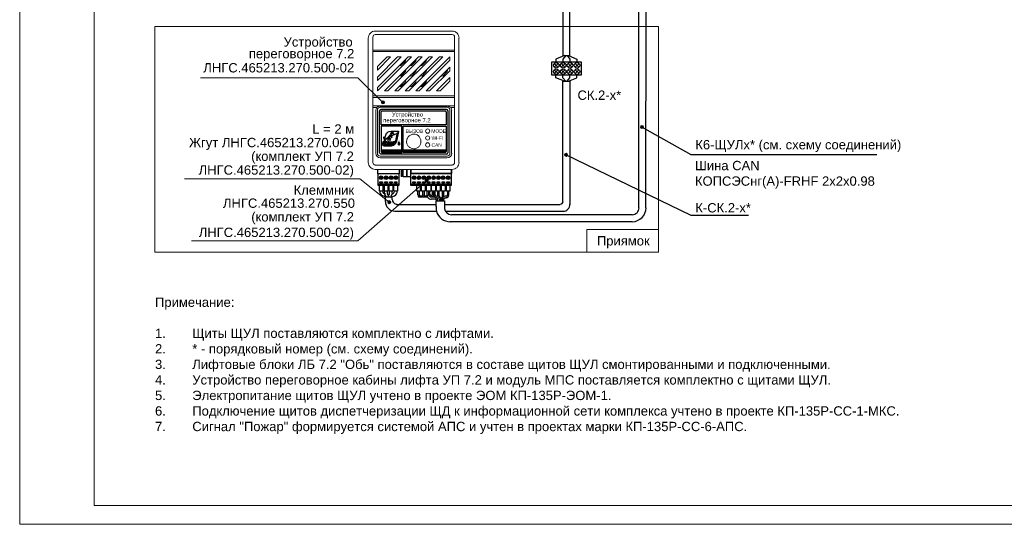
# Model space of a CAD drawing. Header units: millimetres. Extents: x -157 to 722, y -676 to 466.
# Tile 10 of 14: x 0 to 264, y 0 to 135. Entities that reach past the tile are written whole.
import ezdxf

# ---------------------------------------------------------------- set-up
doc = ezdxf.new("R2010")
doc.units = ezdxf.units.MM
doc.layers.get('0').update_dxf_attribs({"lineweight": 15})
doc.layers.add('EI_HATCH_GALV', color=7, linetype='Continuous', lineweight=15)
doc.styles.add('CP.Text', font='arial.ttf')

msp = doc.modelspace()

# ---------------------------------------------------------------- hatches: boundary and pattern name
at = {"layer": 'EI_HATCH_GALV'}
h = msp.add_hatch(color=256, dxfattribs=at)
h.dxf.hatch_style = 1
h.paths.add_polyline_path([(97.08, 113.18, 1), (97.91, 113.18, 1)])
h = msp.add_hatch(color=256, dxfattribs=at)
h.dxf.hatch_style = 1
h.paths.add_polyline_path([(166.58, 106.57, 1), (167.41, 106.57, 1)])
h = msp.add_hatch(color=256, dxfattribs=at)
h.dxf.hatch_style = 1
h.paths.add_polyline_path([(146.2, 99.12, 1), (147.03, 99.12, 1)])
h = msp.add_hatch(color=256, dxfattribs=at)
h.dxf.hatch_style = 1
h.paths.add_polyline_path([(108.8, 92.19, 1), (109.63, 92.19, 1)])
h = msp.add_hatch(color=256, dxfattribs=at)
h.dxf.hatch_style = 1
h.paths.add_polyline_path([(98.79, 86.42, 1), (99.62, 86.42, 1)])

# ---------------------------------------------------------------- linework, layer by layer
for p, q in [((48.5, 119.75), (90.79, 119.75)), ((90.79, 119.75), (97.5, 113.18)), ((44.25, 92.68), (91.28, 92.68)), ((91.28, 92.68), (99.2, 86.42)), ((90.78, 76.06), (109.21, 92.19)), ((46.08, 76.06), (90.78, 76.06))]:
    msp.add_line(p, q)
for points in [[(594, 420), (0, 420), (0, 0), (594, 0)], [(20, 415), (589, 415), (589, 5), (20, 5)], [(36.26, 133.58), (171.42, 133.58), (171.42, 73.02), (36.26, 73.02)], [(171.42, 73.02), (152.19, 73.02), (152.19, 79.04), (171.42, 79.04)]]:
    msp.add_lwpolyline(points, close=True)
at = {"color": 4, "lineweight": 25, "true_color": 0x00ffff}
for points in [[(145.79, 279.95), (145.79, 125.73), (147.69, 125.73), (147.69, 279.95)], [(146.17, 125.73), (143.92, 124.8), (143.92, 124.04)], [(146.55, 125.73), (145.79, 124.8), (145.79, 124.04)], [(146.93, 125.73), (147.69, 124.8), (147.69, 124.04)], [(147.31, 125.73), (149.55, 124.8), (149.55, 124.04)]]:
    msp.add_lwpolyline(points, dxfattribs=at)
at = {"color": 4, "lineweight": 25}
for points in [[(166.19, 84.9), (166.19, 142.47)], [(168.05, 84.9), (168.1, 142.34)], [(146.17, 118.83), (143.92, 119.76), (143.92, 120.48)], [(146.55, 118.83), (145.79, 119.76), (145.79, 120.48)], [(146.93, 118.83), (147.69, 119.76), (147.69, 120.48)], [(147.31, 118.83), (149.55, 119.76), (149.55, 120.48)], [(145.79, 86.59), (145.79, 118.83), (147.69, 118.83), (147.69, 85.83)], [(98.34, 87.78), (97.45, 88.12)], [(97.95, 88.62), (97.7, 88.71)], [(97.95, 88.79), (97.95, 89.39)], [(98.25, 88.03), (98.04, 88.5)], [(99.94, 87.14), (99.94, 87.78), (98.08, 87.78), (98.08, 86.59)], [(98.67, 88.71), (98.67, 89.39)], [(99.01, 88.16), (99.22, 88.54)], [(99.27, 88.71), (99.27, 89.39)], [(99.65, 87.78), (100.58, 88.12)], [(99.69, 88.03), (99.94, 88.5)], [(99.99, 88.79), (99.99, 89.39)], [(99.99, 88.62), (100.24, 88.71)], [(101.26, 85.83), (111.75, 85.83)], [(111.75, 85.28), (111.75, 86.76), (114, 86.76), (114, 84.69)], [(111.88, 86.76), (111.88, 86.85)], [(114, 85.83), (145.07, 85.83)], [(100.71, 83.97), (111.84, 83.97)], [(114.25, 83.97), (145.79, 83.97)], [(164.33, 83.04), (115.86, 82.99)], [(164.37, 81.13), (115.48, 81.13)]]:
    msp.add_lwpolyline(points, dxfattribs=at)
at = {"lineweight": 18}
for points in [[(116.03, 132.27), (95.41, 132.27)], [(93.55, 130.4), (93.55, 126.85), (93.55, 114.91), (93.55, 112.75), (93.55, 111.78), (93.55, 97.05)], [(116.71, 130.7), (116.71, 127.19), (116.71, 126.85), (116.71, 114.91), (116.71, 114.45), (94.74, 114.45), (94.74, 114.91), (94.74, 126.85), (94.74, 130.7)], [(95.41, 131.38), (116.03, 131.38)], [(117.89, 97.05), (117.89, 111.78), (117.89, 112.75), (117.89, 114.91), (117.89, 126.85), (117.89, 130.4)], [(116.71, 127.19), (94.74, 127.19)], [(94.74, 126.85), (116.71, 126.85)], [(102.31, 123.08), (103.5, 124.27)], [(106.29, 124.27), (105.11, 123.08)], [(107.9, 123.08), (109.13, 124.27)], [(103.5, 121.43), (102.31, 120.24)], [(105.11, 120.24), (106.29, 121.43)], [(107.9, 120.24), (109.13, 121.43)], [(114.72, 121.43), (113.53, 120.24)], [(102.31, 117.45), (103.5, 118.64)], [(105.11, 117.45), (106.29, 118.64)], [(109.13, 118.64), (107.9, 117.45)], [(116.71, 114.91), (94.74, 114.91)], [(94.74, 97.05), (94.74, 111.78), (94.74, 112.24), (94.74, 114.45)], [(116.71, 114.45), (116.71, 111.78), (116.71, 97.05)], [(116.71, 112.24), (94.74, 112.24)], [(94.74, 111.78), (95.71, 111.78), (95.75, 111.82), (96.05, 111.99), (96.35, 112.12), (96.43, 112.12), (96.73, 112.16), (114.72, 112.16), (115.01, 112.12), (115.1, 112.12), (115.39, 111.99), (115.69, 111.82), (115.73, 111.78), (116.71, 111.78)], [(95.54, 111.1), (95.54, 99.5)], [(96.01, 99.5), (96.01, 111.1)], [(115.48, 111.1), (115.48, 99.5)], [(115.9, 99.5), (115.9, 111.1)], [(114.72, 98.74), (96.73, 98.74)], [(96.73, 98.27), (114.72, 98.27)], [(116.03, 96.37), (95.41, 96.37)], [(95.41, 95.18), (116.03, 95.18)]]:
    msp.add_lwpolyline(points, dxfattribs=at)
for points in [[(96.01, 119.06), (96.01, 119.99), (101.43, 125.41), (102.36, 125.41)], [(104.22, 125.41), (105.15, 125.41), (96.01, 116.27), (96.01, 117.2)], [(99.56, 125.41), (96.01, 121.85), (96.01, 122.78), (98.59, 125.41)], [(107.01, 125.41), (107.99, 125.41), (98.8, 116.27), (97.87, 116.27)], [(100.66, 116.27), (109.85, 125.41), (110.78, 125.41), (101.59, 116.27)], [(104.43, 116.27), (103.46, 116.27), (112.64, 125.41), (113.57, 125.41)], [(115.48, 125.41), (115.48, 124.48), (107.22, 116.27), (106.29, 116.27)], [(115.48, 122.61), (115.48, 121.68), (110.02, 116.27), (109.09, 116.27)], [(115.48, 119.82), (115.48, 118.89), (112.85, 116.27), (111.88, 116.27)]]:
    msp.add_lwpolyline(points, close=True, dxfattribs=at)
at = {"lineweight": 25}
for points in [[(150.66, 120.48), (142.82, 120.48), (142.82, 124.04), (150.66, 124.04)], [(99.27, 103.1), (99.44, 102.97), (99.52, 103.19), (99.48, 103.44), (99.35, 103.61), (99.1, 103.65), (98.89, 103.57), (98.76, 103.4), (98.72, 103.14), (98.84, 102.97), (98.97, 103.1), (98.93, 103.19), (98.93, 103.31), (99.01, 103.44), (99.14, 103.48), (99.27, 103.44), (99.35, 103.31), (99.35, 103.19)], [(99.14, 103.9), (99.27, 103.69), (99.39, 103.82), (99.31, 103.95), (99.35, 104.07), (99.44, 104.16), (99.56, 104.2), (99.69, 104.16), (99.77, 104.07), (99.77, 103.95), (99.69, 103.82), (99.82, 103.69), (99.86, 103.74), (99.94, 103.95), (99.9, 104.16), (99.73, 104.33), (99.52, 104.41), (99.31, 104.33), (99.18, 104.12)], [(100.24, 104.46), (100.28, 104.46), (100.37, 104.67), (100.32, 104.92), (100.16, 105.09), (99.94, 105.13), (99.73, 105.05), (99.61, 104.88), (99.56, 104.62), (99.69, 104.46), (99.82, 104.58), (99.73, 104.71), (99.77, 104.84), (99.86, 104.92), (99.99, 104.96), (100.11, 104.92), (100.2, 104.67), (100.11, 104.58)], [(97.78, 102.63), (97.49, 102.63), (97.32, 101.83), (97.7, 101.83), (97.66, 101.66), (97.62, 101.53), (97.74, 101.53), (99.77, 101.53), (99.82, 101.53), (100.41, 101.7), (99.82, 101.7), (99.77, 101.7), (97.83, 101.7), (97.87, 101.83), (98, 101.83), (98.04, 102.08), (97.66, 102.08)], [(99.14, 102.63), (98.76, 102.63), (98.5, 102.34), (98.55, 102.63), (98.25, 102.63), (98.08, 101.83), (98.42, 101.83), (98.46, 102.17), (98.63, 101.83), (98.97, 101.83), (98.76, 102.25)], [(99.05, 101.83), (99.22, 102.63), (99.65, 102.63), (99.77, 102.63), (99.9, 102.59), (99.99, 102.47), (99.99, 102.34), (99.94, 102.13), (99.86, 102), (99.69, 101.87), (99.52, 101.83)], [(99.48, 102.47), (99.56, 102.47), (99.65, 102.42), (99.65, 102.34), (99.61, 102.13), (99.56, 102.08), (99.48, 102.04), (99.39, 102.04)], [(101.89, 101.92), (101.93, 101.79), (102.06, 101.79), (101.98, 101.92), (101.85, 102.08), (101.93, 102.08), (102.02, 102.17), (102.02, 102.25), (101.93, 102.34), (101.76, 102.38), (101.55, 102.38), (101.55, 101.79), (101.64, 101.79), (101.64, 102.04), (101.72, 102.04), (101.81, 102)], [(101.76, 102.13), (101.64, 102.13), (101.64, 102.3), (101.76, 102.3), (101.85, 102.3), (101.89, 102.21), (101.85, 102.17)], [(104.94, 95.18), (104.94, 94.08), (115.86, 94.08), (115.86, 95.18), (115.86, 94.08), (104.94, 94.08)], [(101.76, 94.08), (101.76, 90.87), (96.18, 90.87), (96.18, 94.08)], [(115.82, 94.08), (115.82, 90.87), (104.98, 90.87), (104.98, 94.08)], [(96.68, 91.88), (97.36, 91.88), (97.36, 91.63), (96.68, 91.63)], [(98, 91.88), (98.67, 91.88), (98.67, 91.63), (98, 91.63)], [(99.31, 91.88), (99.94, 91.88), (99.94, 91.63), (99.31, 91.63)], [(100.62, 91.88), (101.26, 91.88), (101.26, 91.63), (100.62, 91.63)], [(105.49, 91.88), (106.17, 91.88), (106.17, 91.63), (105.49, 91.63)], [(106.8, 91.88), (107.48, 91.88), (107.48, 91.63), (106.8, 91.63)], [(108.11, 91.88), (108.79, 91.88), (108.79, 91.63), (108.11, 91.63)], [(109.43, 91.88), (110.1, 91.88), (110.1, 91.63), (109.43, 91.63)], [(110.74, 91.88), (111.42, 91.88), (111.42, 91.63), (110.74, 91.63)], [(112.05, 91.88), (112.69, 91.88), (112.69, 91.63), (112.05, 91.63)], [(113.36, 91.88), (114, 91.88), (114, 91.63), (113.36, 91.63)], [(114.63, 91.88), (115.31, 91.88), (115.31, 91.63), (114.63, 91.63)], [(111.8, 87.61), (111.88, 87.61)], [(113.02, 87.06), (113.02, 86.76)]]:
    msp.add_lwpolyline(points, close=True, dxfattribs=at)
for points in [[(143.54, 123.49), (144.31, 122.72)], [(143.54, 122.72), (144.31, 123.44)], [(143.54, 121.79), (144.31, 121.07)], [(143.54, 121.03), (144.31, 121.79)], [(145.45, 123.49), (146.17, 122.72)], [(145.45, 122.72), (146.17, 123.44)], [(145.45, 121.03), (146.17, 121.79)], [(145.45, 121.79), (146.17, 121.07)], [(147.31, 123.49), (148.07, 122.72)], [(147.31, 122.72), (148.07, 123.44)], [(147.31, 121.03), (148.07, 121.79)], [(147.31, 121.79), (148.07, 121.07)], [(149.17, 123.49), (149.94, 122.72)], [(149.17, 122.72), (149.94, 123.44)], [(149.17, 121.79), (149.94, 121.07)], [(149.17, 121.03), (149.94, 121.79)], [(114.51, 111.27), (96.94, 111.27)], [(96.56, 99.67), (96.56, 106.99), (96.56, 110.93)], [(114.42, 110.64), (114.42, 107.16), (97.02, 107.16), (97.02, 110.64)], [(114.25, 110.8), (97.19, 110.8)], [(114.89, 110.93), (114.89, 106.99), (114.89, 99.67)], [(97.19, 99.76), (102.53, 99.76), (102.53, 106.78), (97.02, 106.78), (97.02, 99.97)], [(114.25, 99.76), (102.91, 99.76), (102.91, 106.78), (114.42, 106.78), (114.42, 99.97)], [(230.01, 99.08), (180.24, 99.08), (166.99, 106.57)], [(99.48, 104.37), (99.31, 104.37), (99.14, 104.2), (99.05, 104.07), (99.05, 103.86), (98.97, 103.86), (98.34, 103.35), (98.21, 103.1), (98.08, 102.89), (98.04, 102.76), (97.91, 102.13), (97.74, 102.13), (97.87, 102.76), (97.87, 103.23), (97.83, 103.44), (97.7, 103.65), (97.7, 103.69), (97.74, 103.95), (97.91, 103.74), (98, 103.48), (98, 103.44), (98.17, 104.12), (98.34, 104.62), (98.46, 104.88), (98.67, 105.09), (98.89, 105.26), (99.14, 105.34), (99.69, 105.43), (101.68, 105.43), (101.64, 105.34), (101.13, 102.8), (100.88, 102.17), (100.79, 102.08), (100.83, 102.21), (100.75, 102.34), (100.83, 102.51), (100.96, 102.85), (101.43, 105.09), (101.3, 104.92), (101.13, 104.75), (100.71, 104.54), (99.9, 104.2)], [(100.79, 102.63), (100.49, 102.68), (100.2, 102.59), (100.11, 102.47), (100.07, 102.34), (100.16, 102.21), (100.28, 102.17), (100.37, 102.13), (100.45, 102.08), (100.41, 102.04), (100.28, 102.04), (100.03, 102.08), (99.99, 101.87), (100.2, 101.83), (100.45, 101.83), (100.66, 101.92), (100.75, 102.13), (100.75, 102.25), (100.66, 102.3), (100.41, 102.38), (100.41, 102.42), (100.45, 102.47), (100.54, 102.47), (100.79, 102.42), (100.83, 102.63)], [(114.51, 99.29), (96.94, 99.29)], [(102.53, 100.35), (97.02, 100.35)], [(102.53, 100.05), (97.02, 100.05)], [(114.42, 100.35), (102.91, 100.35)], [(114.42, 100.05), (102.91, 100.05)], [(195.56, 82.87), (180.24, 82.87), (146.56, 99.09)], [(101.85, 95.18), (101.85, 94.04), (96.13, 94.04), (96.13, 95.18)], [(102.57, 93.41), (102.48, 93.32), (102.4, 93.41), (102.57, 93.41), (102.57, 95.18)], [(102.4, 95.18), (102.4, 93.41)], [(104.85, 95.18), (104.85, 93.2), (103.92, 93.2), (103.92, 95.18), (103.92, 93.2), (102.95, 93.2), (102.95, 95.18)], [(115.86, 95.18), (115.86, 94.08), (104.94, 94.08), (104.94, 95.18)], [(97.45, 93.03), (96.56, 93.03)], [(97.45, 92.86), (96.56, 92.86)], [(98.76, 93.03), (97.87, 93.03)], [(98.76, 92.86), (97.87, 92.86)], [(100.07, 93.03), (99.18, 93.03)], [(100.07, 92.86), (99.18, 92.86)], [(101.38, 93.03), (100.49, 93.03)], [(101.38, 92.86), (100.49, 92.86)], [(106.29, 93.03), (105.36, 93.03)], [(106.29, 92.86), (105.36, 92.86)], [(107.61, 93.03), (106.67, 93.03)], [(107.61, 92.86), (106.67, 92.86)], [(108.88, 93.03), (107.99, 93.03)], [(108.88, 92.86), (107.99, 92.86)], [(110.19, 93.03), (109.3, 93.03)], [(110.19, 92.86), (109.3, 92.86)], [(111.5, 93.03), (110.61, 93.03)], [(111.5, 92.86), (110.61, 92.86)], [(112.81, 93.03), (111.92, 93.03)], [(112.81, 92.86), (111.92, 92.86)], [(114.12, 93.03), (113.24, 93.03)], [(114.12, 92.86), (113.24, 92.86)], [(115.44, 93.03), (114.55, 93.03)], [(115.44, 92.86), (114.55, 92.86)], [(101.76, 91.25), (96.18, 91.25)], [(97.49, 90.87), (97.49, 89.39), (96.56, 89.39), (96.56, 90.87)], [(98.8, 90.87), (98.8, 89.39), (97.87, 89.39), (97.87, 90.87)], [(100.11, 90.87), (100.11, 89.39), (99.14, 89.39), (99.14, 90.87)], [(101.43, 90.87), (101.43, 89.39), (100.45, 89.39), (100.45, 90.87)], [(115.82, 91.25), (104.98, 91.25)], [(107.52, 90.87), (107.52, 89.39), (106.55, 89.39), (106.55, 90.87)], [(108.79, 90.87), (108.79, 89.39), (107.86, 89.39), (107.86, 90.87)], [(110.31, 90.87), (110.31, 89.39), (109.17, 89.39), (109.17, 90.87)], [(111.63, 90.87), (111.63, 89.39), (110.48, 89.39), (110.48, 90.87)], [(112.85, 90.87), (112.85, 89.39), (111.88, 89.39), (111.88, 90.87)], [(114.17, 90.87), (114.17, 89.39), (113.19, 89.39), (113.19, 90.87)], [(115.48, 90.87), (115.48, 89.39), (114.51, 89.39), (114.51, 90.87)], [(97.36, 89.34), (97.36, 89.39)], [(98.97, 87.78), (98.97, 87.99)], [(100.58, 89.34), (100.58, 89.39)], [(101.3, 89.34), (101.3, 89.39)], [(106.84, 88.37), (106.84, 89.39)], [(109.47, 87.78), (107.13, 87.78)], [(107.22, 89.39), (107.22, 88.37)], [(108.24, 87.99), (107.61, 87.99)], [(108.16, 88.37), (108.16, 89.39)], [(108.54, 89.39), (108.54, 88.37)], [(109.43, 87.99), (108.92, 87.99)], [(109.38, 88.24), (109.38, 89.39)], [(109.76, 88.45), (109.76, 89.39)], [(110.1, 88.45), (110.1, 89.39)], [(111.33, 87.78), (110.4, 87.78)], [(111.54, 87.23), (110.4, 87.23)], [(110.7, 89.39), (110.7, 88.45)], [(111.16, 87.99), (110.86, 87.99)], [(111.08, 88.37), (111.08, 89.39)], [(111.08, 89.39), (111.08, 88.45)], [(111.42, 89.39), (111.42, 88.37)], [(111.8, 87.99), (111.88, 87.99)], [(112.18, 87.9), (112.18, 89.39)], [(112.26, 86.76), (112.26, 87.23)], [(112.56, 88.07), (112.56, 89.39)], [(112.77, 87.69), (112.64, 87.82)], [(112.64, 87.23), (112.64, 86.76)], [(113.28, 87.69), (113.4, 87.82)], [(113.4, 87.23), (113.4, 86.76)], [(113.49, 88.07), (113.49, 89.39)], [(113.79, 86.76), (113.79, 87.23)], [(113.87, 87.9), (113.87, 89.39)], [(114.42, 87.99), (114.17, 87.99)], [(114.17, 87.61), (114.42, 87.61)], [(114.8, 89.39), (114.8, 88.37)], [(115.18, 88.37), (115.18, 89.39)]]:
    msp.add_lwpolyline(points, dxfattribs=at)
at = {"lineweight": 18}
msp.add_lwpolyline([(96.01, 111.12, -0.222477), (96.26, 111.69), (96.47, 111.82), (96.56, 111.82), (96.73, 111.86), (114.72, 111.86), (114.89, 111.82), (114.97, 111.82), (115.18, 111.69)], format="xyb", dxfattribs=at)
at = {"color": 4, "lineweight": 25}
for points in [[(96.64, 89.34), (96.64, 89.39, 0.310189), (97.49, 88.12)], [(98.97, 88.01, 0.116451), (98.93, 88.16), (98.72, 88.54)]]:
    msp.add_lwpolyline(points, format="xyb", dxfattribs=at)
at = {"lineweight": 25}
msp.add_lwpolyline([(109.76, 88.48, 0.414194), (110.42, 87.82, -0.414194)], format="xyb", close=True, dxfattribs=at)
msp.add_lwpolyline([(110.15, 88.48, 0.414231), (110.42, 88.2, 0.414231), (110.7, 88.48)], format="xyb", dxfattribs=at)
for centre, radius in [((143.99, 123.13), 0.741), ((143.99, 121.43), 0.741), ((145.85, 123.13), 0.741), ((145.85, 121.43), 0.741), ((147.71, 123.13), 0.741), ((147.71, 121.43), 0.741), ((149.58, 123.13), 0.741), ((149.58, 121.43), 0.741), ((97.04, 92.96), 0.487), ((98.36, 92.96), 0.487), ((99.67, 92.96), 0.487), ((100.94, 92.96), 0.487), ((105.85, 92.96), 0.487), ((107.16, 92.96), 0.487), ((108.47, 92.96), 0.487), ((109.79, 92.96), 0.487), ((111.1, 92.96), 0.487), ((112.41, 92.96), 0.487), ((113.68, 92.96), 0.487), ((114.99, 92.96), 0.487)]:
    msp.add_circle(centre, radius, dxfattribs=at)
for centre in [(97.5, 113.18), (166.99, 106.57), (146.62, 99.12), (109.21, 92.19), (99.2, 86.42)]:
    msp.add_circle(centre, 0.415)
at = {"lineweight": 18}
for centre in [(109.49, 105.49), (109.49, 103.63), (109.49, 101.77)]:
    msp.add_circle(centre, 0.571, dxfattribs=at)
for centre, radius, start, end in [((95.44, 130.42), 1.88, 89.9995, 180.0005), ((116.05, 130.42), 1.88, 359.9995, 90.0005), ((95.44, 130.72), 0.656, 90.002, 179.998), ((116.05, 130.72), 0.656, 0.002, 89.998), ((103.27, 124.54), 0.36, 315.0074, 34.8092), ((106.06, 124.54), 0.36, 315.0074, 34.8092), ((108.85, 124.54), 0.36, 315.0074, 34.8092), ((102.04, 123.36), 0.36, 235.1914, 314.992), ((103.27, 121.75), 0.36, 315.0074, 34.8092), ((104.88, 123.36), 0.36, 235.1914, 314.992), ((106.06, 121.75), 0.36, 315.0074, 34.8092), ((107.67, 123.36), 0.36, 235.1914, 314.992), ((108.85, 121.75), 0.36, 315.0074, 34.8092), ((114.48, 121.75), 0.36, 315.0074, 34.8092), ((102.04, 120.56), 0.36, 235.1914, 314.992), ((103.27, 118.91), 0.36, 315.0074, 34.8092), ((104.88, 120.56), 0.36, 235.1914, 314.992), ((106.06, 118.91), 0.36, 315.0074, 34.8092), ((107.67, 120.56), 0.36, 235.1914, 314.992), ((108.85, 118.91), 0.36, 315.0074, 34.8092), ((113.3, 120.56), 0.36, 235.1914, 314.992), ((102.04, 117.73), 0.36, 235.1914, 314.992), ((104.88, 117.73), 0.36, 235.1914, 314.992), ((107.67, 117.73), 0.36, 235.1914, 314.992), ((96.96, 111.08), 1.38, 146.4963, 178.8164), ((114.74, 111.12), 0.741, 0.0014, 50.1723), ((114.57, 111.08), 1.38, 1.0854, 32.7908), ((96.75, 99.52), 1.21, 180.0003, 269.9997), ((96.75, 99.52), 0.741, 179.9999, 270.0001), ((114.74, 99.52), 1.21, 270.0003, 359.9997), ((114.74, 99.52), 0.741, 269.9999, 0.0001), ((95.44, 97.07), 1.88, 179.9995, 270.0005), ((95.44, 97.07), 0.656, 180.002, 269.998), ((116.05, 97.07), 0.656, 270.002, 359.998), ((116.05, 97.07), 1.88, 269.9995, 0.0005)]:
    msp.add_arc(centre, radius, start, end, dxfattribs=at)
at = {"lineweight": 25}
for centre, radius, start, end in [((96.96, 110.95), 0.36, 90.0036, 179.9964), ((114.53, 110.95), 0.36, 0.0036, 89.9964), ((97.21, 110.66), 0.191, 90.0046, 179.9954), ((114.27, 110.66), 0.191, 0.0046, 89.9954), ((101.81, 102.12), 0.559, 90.7407, 95.07), ((96.96, 99.69), 0.36, 180.0036, 269.9964), ((97.21, 99.99), 0.191, 180.0046, 269.9954), ((114.27, 99.99), 0.191, 270.0046, 359.9954), ((114.53, 99.69), 0.36, 270.0036, 359.9964), ((107.6, 88.37), 0.757, 180.259, 231.9714), ((107.61, 88.35), 0.36, 180.0036, 269.9964), ((108.9, 88.37), 0.741, 179.9988, 228.5928), ((108.9, 88.37), 0.36, 180.0036, 269.9964), ((110.42, 88.26), 1.04, 179.9999, 270.0001), ((110.42, 88.48), 0.656, 270.002, 359.998), ((111.82, 88.39), 0.741, 179.9999, 270.0001), ((111.82, 88.39), 0.36, 180.0036, 269.9964), ((111.56, 86.87), 0.36, 0.0036, 89.9964), ((111.9, 87.25), 0.741, 359.9999, 90.0001), ((111.9, 87.25), 0.36, 0.0036, 89.9964), ((112.96, 88.09), 0.36, 180.0013, 222.7077), ((112.11, 87.08), 0.952, 359.9982, 42.7125), ((113.98, 87.08), 0.953, 137.2922, 179.9971), ((113.13, 88.09), 0.36, 317.2972, 359.9938), ((114.19, 87.25), 0.741, 89.9999, 180.0001), ((114.19, 87.25), 0.36, 90.0036, 179.9964), ((114.44, 88.39), 0.36, 270.0036, 359.9964), ((114.44, 88.39), 0.741, 269.9999, 0.0001)]:
    msp.add_arc(centre, radius, start, end, dxfattribs=at)
at = {"color": 4, "lineweight": 25}
for centre, radius, start, end in [((98.14, 89.36), 0.741, 180.001, 235.8883), ((98.7, 88.81), 0.741, 180.0059, 206.5527), ((97.26, 87.63), 1.12, 10.8231, 24.4321), ((99.08, 88.73), 0.36, 179.9939, 206.5627), ((99.37, 88.01), 0.36, 153.4423, 180.0011), ((98.91, 88.73), 0.36, 333.4423, 0.0011), ((100.73, 87.63), 1.12, 155.5767, 169.168), ((99.29, 88.81), 0.741, 333.437, 0.0044), ((99.84, 89.36), 0.741, 304.116, 359.9946), ((99.88, 89.41), 1.46, 300.2439, 358.4191), ((100.73, 86.61), 2.6, 179.9994, 270.0006), ((101.28, 87.16), 1.29, 179.9992, 270.0008), ((121.13, 85.17), 9.37, 179.2144, 187.2528), ((115.88, 84.92), 1.88, 186.0693, 269.692), ((145.09, 86.61), 0.741, 269.9999, 0.0001), ((145.81, 85.85), 1.88, 269.9995, 0.0005), ((164.35, 84.92), 1.88, 270.0819, 0.0829), ((164.35, 84.92), 3.75, 270.6318, 0.0825), ((115.5, 84.96), 3.79, 195.1885, 269.8903)]:
    msp.add_arc(centre, radius, start, end, dxfattribs=at)
at = {"lineweight": 18}
for points, knots in [([(103.84, 102.7), (103.84, 102.96), (103.89, 103.21), (104.08, 103.69), (104.22, 103.9), (104.57, 104.27), (104.79, 104.41), (105.14, 104.56), (105.26, 104.6), (105.51, 104.65), (105.64, 104.67), (105.76, 104.67)], [0, 0, 0, 0, 0.776935, 0.776935, 1.541281, 1.541281, 2.309884, 2.309884, 2.687297, 2.687297, 3.075647, 3.075647, 3.075647, 3.075647]), ([(105.76, 104.67), (106.01, 104.67), (106.25, 104.62), (106.7, 104.44), (106.9, 104.3), (107.27, 103.96), (107.41, 103.75), (107.57, 103.39), (107.62, 103.25), (107.68, 102.98), (107.69, 102.84), (107.69, 102.7)], [0, 0, 0, 0, 0.730438, 0.730438, 1.463684, 1.463684, 2.234543, 2.234543, 2.64665, 2.64665, 3.07263, 3.07263, 3.07263, 3.07263]), ([(105.76, 100.73), (105.52, 100.73), (105.28, 100.78), (104.83, 100.96), (104.62, 101.09), (104.26, 101.44), (104.11, 101.65), (103.95, 102.01), (103.91, 102.14), (103.85, 102.42), (103.84, 102.56), (103.84, 102.7)], [0, 0, 0, 0, 0.730438, 0.730438, 1.463684, 1.463684, 2.234543, 2.234543, 2.64665, 2.64665, 3.07263, 3.07263, 3.07263, 3.07263]), ([(107.69, 102.7), (107.69, 102.44), (107.64, 102.18), (107.45, 101.71), (107.31, 101.49), (106.95, 101.13), (106.74, 100.98), (106.39, 100.83), (106.27, 100.79), (106.02, 100.74), (105.89, 100.73), (105.76, 100.73)], [0, 0, 0, 0, 0.776935, 0.776935, 1.541281, 1.541281, 2.309884, 2.309884, 2.687297, 2.687297, 3.075647, 3.075647, 3.075647, 3.075647])]:
    msp.add_open_spline(points, degree=3, knots=knots, dxfattribs=at)

# ---------------------------------------------------------------- texts
at = {"style": 'CP.Text'}
for s, insert, char_height, attachment_point in [('Устройство', (70.82, 127.39), 2.5, 7), ('переговорное 7.2', (61.5, 124.25), 2.5, 7), ('ЛНГС.465213.270.500-02', (49.28, 121.18), 2.5, 7), ('СК.2-х*', (149.7, 113.83), 2.5, 7), ('переговорное 7.2', (97.57, 107.49), 1.1234, 7), ('Устройство', (99.9, 109.05), 1.123, 7), ('L = 2 м', (78.54, 104.8), 2.5, 7), ('ВЫЗОВ', (103.58, 104.99), 0.936, 7), ('MODE', (110.48, 104.99), 0.939, 7), ('Жгут ЛНГС.465213.270.060', (45.45, 100.41), 2.5, 7), ('Wi-Fi', (110.53, 103.14), 0.939, 7), ('К6-ЩУЛх* (см. схему соединений)', (181.32, 99.83), 2.5, 7), ('CAN', (110.53, 101.26), 0.939, 7), ('Шина CAN\\PКОПСЭСнг(А)-FRHF 2x2x0.98', (181.22, 90.07), 2.5, 7), ('Клеммник', (73.53, 88.38), 2.5, 7), ('ЛНГС.465213.270.550', (54.55, 84.86), 2.5, 7), ('К-СК.2-х*', (181.32, 83.62), 2.5, 7), ('(комплект УП 7.2\\PЛНГС.465213.270.500-02)', (89.71, 80.02), 2.5, 6), ('Приямок', (154.91, 74.04), 2.5, 7)]:
    msp.add_mtext(s, dxfattribs=dict(at, insert=insert, char_height=char_height, attachment_point=attachment_point))
at = {"insert": (89.68, 96.51), "char_height": 2.5, "attachment_point": 6, "line_spacing_factor": 0.888, "style": 'CP.Text'}
msp.add_mtext('(комплект УП 7.2\\PЛНГС.465213.270.500-02)', dxfattribs=at)
at = {"insert": (36.32, 60.83), "char_height": 2.5, "width": 220.4544, "attachment_point": 1, "style": 'CP.Text'}
msp.add_mtext('Примечание:\\P\\P\\pxi-4,l4;1.^IЩиты ЩУЛ поставляются комплектно с лифтами.\\P\\pi0,l0;2.^I* - порядковый номер (см. схему соединений).\\P\\pi-4,l4;3.^IЛифтовые блоки ЛБ 7.2 "Обь" поставляются в составе щитов ЩУЛ смонтированными и подключенными.\\P4.^IУстройство переговорное кабины лифта УП 7.2 и модуль МПС поставляется комплектно с щитами ЩУЛ.\\P5.^IЭлектропитание щитов ЩУЛ учтено в проекте ЭОМ КП-135Р-ЭОМ-1.\\P6.^IПодключение щитов диспетчеризации ЩД к информационной сети комплекса учтено в проекте КП-135Р-СС-1-МКС.\\P7.^IСигнал "Пожар" формируется системой АПС и учтен в проектах марки КП-135Р-СС-6-АПС.', dxfattribs=at)

doc.saveas('drawing.dxf')
